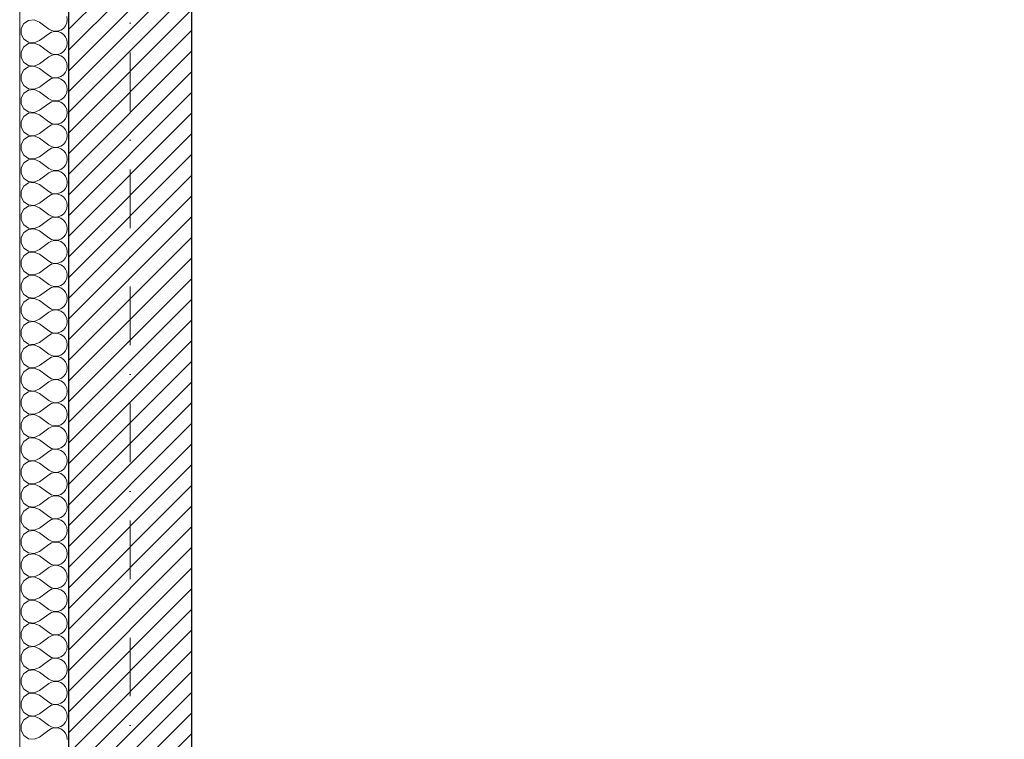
# Model space of a CAD drawing. Header units: millimetres. Extents: x 172139 to 266886, y 89395 to 138225.
# Tile 4 of 94: x 179075 to 182107, y 107929 to 110143. Entities that reach past the tile are written whole.
import ezdxf

# ---------------------------------------------------------------- set-up
doc = ezdxf.new("R2010")
doc.units = ezdxf.units.MM
doc.header["$MEASUREMENT"] = 0
doc.linetypes.add('Kropki i Kreski', pattern=[360, 180, -90, 0, -90])
for name, color, linetype in [('Konstrukcja - Siatki mod', 7, 'Continuous'), ('KR_INW', 7, 'Continuous'), ('NAPIS_SODON', 7, 'Continuous')]:
    doc.layers.add(name, color=color, linetype=linetype)
doc.layers.add('Konstrukcja - Siatki mod_Nr_pióra__48', color=7, linetype='Continuous', lineweight=15, true_color=0xa80f02)
doc.layers.add('KR_INW_Nr_pióra__102', color=7, linetype='Continuous', lineweight=5, true_color=0xcccccc)
for name, color, linetype, lineweight in [('KR_INW_Nr_pióra__101', 252, 'Continuous', 5), ('KR_INW_Nr_pióra__27', 7, 'Continuous', 25), ('KR_INW_Nr_pióra__47', 7, 'Continuous', 15), ('NAPIS_SODON_Nr_pióra__1', 7, 'Continuous', 13)]:
    doc.layers.add(name, color=color, linetype=linetype, lineweight=lineweight)

# ---------------------------------------------------------------- blocks, each defined once
blk = doc.blocks.new('Strop_1', base_point=(179225, 121523.3))
at = {"layer": 'NAPIS_SODON_Nr_pióra__1', "linetype": 'Continuous', "flags": 128}
blk.add_lwpolyline([(179225, 121523.3), (179225.9, 107003.8), (250898.3, 107008.3), (250897.4, 121527.8)], close=True, dxfattribs=at)
blk = doc.blocks.new('*X143')
at = {"layer": 'KR_INW_Nr_pióra__102', "linetype": 'Continuous'}
for p, q in [((179102.4, 110140.8), (179088, 110131.2)), ((179119.8, 110142.4), (179102.4, 110140.8)), ((179135.8, 110135.7), (179119.8, 110142.4)), ((179221.5, 110142.9), (179220.2, 110152.6)), ((179220.2, 110133.1), (179221.5, 110142.9)), ((179088, 110131.2), (179079.7, 110115.8)), ((179079.7, 110115.8), (179079.7, 110098.4)), ((179135.8, 110135.7), (179164.4, 110114.3)), ((179164.4, 110114.3), (179173, 110109.5)), ((179173, 110109.5), (179182.6, 110107.3)), ((179182.6, 110107), (179173, 110104.8)), ((179182.6, 110107.3), (179192.4, 110107.8)), ((179192.4, 110106.5), (179182.6, 110107)), ((179192.4, 110107.8), (179201.8, 110110.9)), ((179201.8, 110103.4), (179192.4, 110106.5)), ((179201.8, 110110.9), (179209.9, 110116.5)), ((179209.9, 110116.5), (179216.2, 110124.1)), ((179216.2, 110124.1), (179220.2, 110133.1)), ((179079.7, 110098.4), (179088, 110083.1)), ((179088, 110083.1), (179102.4, 110073.5)), ((179119.8, 110071.8), (179135.8, 110078.6)), ((179135.8, 110078.6), (179164.4, 110100)), ((179173, 110104.8), (179164.4, 110100)), ((179209.9, 110097.8), (179201.8, 110103.4)), ((179216.2, 110090.2), (179209.9, 110097.8)), ((179220.2, 110081.2), (179216.2, 110090.2)), ((179221.5, 110071.4), (179220.2, 110081.2)), ((179088, 110059.7), (179079.7, 110044.4)), ((179102.4, 110069.4), (179088, 110059.7)), ((179102.4, 110073.5), (179119.8, 110071.8)), ((179119.8, 110071), (179102.4, 110069.4)), ((179135.8, 110064.3), (179119.8, 110071)), ((179135.8, 110064.3), (179164.4, 110042.9)), ((179201.8, 110039.5), (179209.9, 110045.1)), ((179209.9, 110045.1), (179216.2, 110052.7)), ((179216.2, 110052.7), (179220.2, 110061.7)), ((179220.2, 110061.7), (179221.5, 110071.4)), ((179079.7, 110044.4), (179079.7, 110027)), ((179079.7, 110027), (179088, 110011.7)), ((179135.8, 110007.1), (179164.4, 110028.6)), ((179164.4, 110042.9), (179173, 110038.1)), ((179173, 110033.3), (179164.4, 110028.6)), ((179173, 110038.1), (179182.6, 110035.9)), ((179182.6, 110035.6), (179173, 110033.3)), ((179182.6, 110035.9), (179192.4, 110036.3)), ((179192.4, 110035.1), (179182.6, 110035.6)), ((179192.4, 110036.3), (179201.8, 110039.5)), ((179201.8, 110031.9), (179192.4, 110035.1)), ((179209.9, 110026.4), (179201.8, 110031.9)), ((179216.2, 110018.8), (179209.9, 110026.4)), ((179220.2, 110009.8), (179216.2, 110018.8)), ((179088, 109988.3), (179079.7, 109973)), ((179088, 110011.7), (179102.4, 110002.1)), ((179102.4, 109997.9), (179088, 109988.3)), ((179102.4, 110002.1), (179119.8, 110000.4)), ((179119.8, 109999.6), (179102.4, 109997.9)), ((179119.8, 110000.4), (179135.8, 110007.1)), ((179135.8, 109992.9), (179119.8, 109999.6)), ((179135.8, 109992.9), (179164.4, 109971.4)), ((179216.2, 109981.2), (179220.2, 109990.2)), ((179221.5, 110000), (179220.2, 110009.8)), ((179220.2, 109990.2), (179221.5, 110000)), ((179079.7, 109973), (179079.7, 109955.6)), ((179079.7, 109955.6), (179088, 109940.3)), ((179135.8, 109935.7), (179164.4, 109957.1)), ((179164.4, 109971.4), (179173, 109966.7)), ((179173, 109961.9), (179164.4, 109957.1)), ((179173, 109966.7), (179182.6, 109964.4)), ((179182.6, 109964.1), (179173, 109961.9)), ((179182.6, 109964.4), (179192.4, 109964.9)), ((179192.4, 109963.7), (179182.6, 109964.1)), ((179192.4, 109964.9), (179201.8, 109968.1)), ((179201.8, 109960.5), (179192.4, 109963.7)), ((179201.8, 109968.1), (179209.9, 109973.6)), ((179209.9, 109954.9), (179201.8, 109960.5)), ((179209.9, 109973.6), (179216.2, 109981.2)), ((179216.2, 109947.3), (179209.9, 109954.9)), ((179088, 109940.3), (179102.4, 109930.6)), ((179102.4, 109926.5), (179088, 109916.9)), ((179102.4, 109930.6), (179119.8, 109929)), ((179119.8, 109928.2), (179102.4, 109926.5)), ((179119.8, 109929), (179135.8, 109935.7)), ((179135.8, 109921.4), (179119.8, 109928.2)), ((179220.2, 109938.3), (179216.2, 109947.3)), ((179221.5, 109928.6), (179220.2, 109938.3)), ((179220.2, 109918.8), (179221.5, 109928.6)), ((179088, 109916.9), (179079.7, 109901.6)), ((179079.7, 109901.6), (179079.7, 109884.2)), ((179135.8, 109921.4), (179164.4, 109900)), ((179164.4, 109900), (179173, 109895.2)), ((179173, 109895.2), (179182.6, 109893)), ((179182.6, 109893), (179192.4, 109893.5)), ((179192.4, 109893.5), (179201.8, 109896.6)), ((179201.8, 109896.6), (179209.9, 109902.2)), ((179209.9, 109902.2), (179216.2, 109909.8)), ((179216.2, 109909.8), (179220.2, 109918.8)), ((179079.7, 109884.2), (179088, 109868.8)), ((179088, 109868.8), (179102.4, 109859.2)), ((179119.8, 109857.6), (179135.8, 109864.3)), ((179135.8, 109864.3), (179164.4, 109885.7)), ((179173, 109890.5), (179164.4, 109885.7)), ((179182.6, 109892.7), (179173, 109890.5)), ((179192.4, 109892.2), (179182.6, 109892.7)), ((179201.8, 109889.1), (179192.4, 109892.2)), ((179209.9, 109883.5), (179201.8, 109889.1)), ((179216.2, 109875.9), (179209.9, 109883.5)), ((179220.2, 109866.9), (179216.2, 109875.9)), ((179221.5, 109857.1), (179220.2, 109866.9)), ((179088, 109845.5), (179079.7, 109830.1)), ((179102.4, 109855.1), (179088, 109845.5)), ((179102.4, 109859.2), (179119.8, 109857.6)), ((179119.8, 109856.7), (179102.4, 109855.1)), ((179135.8, 109850), (179119.8, 109856.7)), ((179135.8, 109850), (179164.4, 109828.6)), ((179209.9, 109830.8), (179216.2, 109838.4)), ((179216.2, 109838.4), (179220.2, 109847.4)), ((179220.2, 109847.4), (179221.5, 109857.1)), ((179079.7, 109830.1), (179079.7, 109812.7)), ((179079.7, 109812.7), (179088, 109797.4)), ((179135.8, 109792.9), (179164.4, 109814.3)), ((179164.4, 109828.6), (179173, 109823.8)), ((179173, 109819.1), (179164.4, 109814.3)), ((179173, 109823.8), (179182.6, 109821.6)), ((179182.6, 109821.3), (179173, 109819.1)), ((179182.6, 109821.6), (179192.4, 109822.1)), ((179192.4, 109820.8), (179182.6, 109821.3)), ((179192.4, 109822.1), (179201.8, 109825.2)), ((179201.8, 109817.7), (179192.4, 109820.8)), ((179201.8, 109825.2), (179209.9, 109830.8)), ((179209.9, 109812.1), (179201.8, 109817.7)), ((179216.2, 109804.5), (179209.9, 109812.1)), ((179220.2, 109795.5), (179216.2, 109804.5)), ((179088, 109774), (179079.7, 109758.7)), ((179088, 109797.4), (179102.4, 109787.8)), ((179102.4, 109783.7), (179088, 109774)), ((179102.4, 109787.8), (179119.8, 109786.1)), ((179119.8, 109785.3), (179102.4, 109783.7)), ((179119.8, 109786.1), (179135.8, 109792.9)), ((179135.8, 109778.6), (179119.8, 109785.3)), ((179135.8, 109778.6), (179164.4, 109757.1)), ((179216.2, 109766.9), (179220.2, 109776)), ((179221.5, 109785.7), (179220.2, 109795.5)), ((179220.2, 109776), (179221.5, 109785.7)), ((179079.7, 109758.7), (179079.7, 109741.3)), ((179135.8, 109721.4), (179164.4, 109742.9)), ((179164.4, 109757.1), (179173, 109752.4)), ((179173, 109747.6), (179164.4, 109742.9)), ((179173, 109752.4), (179182.6, 109750.1)), ((179182.6, 109749.9), (179173, 109747.6)), ((179182.6, 109750.1), (179192.4, 109750.6)), ((179192.4, 109749.4), (179182.6, 109749.9)), ((179192.4, 109750.6), (179201.8, 109753.8)), ((179201.8, 109746.2), (179192.4, 109749.4)), ((179201.8, 109753.8), (179209.9, 109759.4)), ((179209.9, 109740.6), (179201.8, 109746.2)), ((179209.9, 109759.4), (179216.2, 109766.9)), ((179079.7, 109741.3), (179088, 109726)), ((179088, 109726), (179102.4, 109716.3)), ((179102.4, 109712.2), (179088, 109702.6)), ((179102.4, 109716.3), (179119.8, 109714.7)), ((179119.8, 109713.9), (179102.4, 109712.2)), ((179119.8, 109714.7), (179135.8, 109721.4)), ((179135.8, 109707.1), (179119.8, 109713.9)), ((179216.2, 109733.1), (179209.9, 109740.6)), ((179220.2, 109724), (179216.2, 109733.1)), ((179221.5, 109714.3), (179220.2, 109724)), ((179220.2, 109704.5), (179221.5, 109714.3)), ((179088, 109702.6), (179079.7, 109687.3)), ((179079.7, 109687.3), (179079.7, 109669.9)), ((179135.8, 109707.1), (179164.4, 109685.7)), ((179164.4, 109685.7), (179173, 109680.9)), ((179192.4, 109679.2), (179201.8, 109682.3)), ((179201.8, 109682.3), (179209.9, 109687.9)), ((179209.9, 109687.9), (179216.2, 109695.5)), ((179216.2, 109695.5), (179220.2, 109704.5)), ((179079.7, 109669.9), (179088, 109654.5)), ((179088, 109654.5), (179102.4, 109644.9)), ((179135.8, 109650), (179164.4, 109671.4)), ((179173, 109676.2), (179164.4, 109671.4)), ((179173, 109680.9), (179182.6, 109678.7)), ((179182.6, 109678.4), (179173, 109676.2)), ((179182.6, 109678.7), (179192.4, 109679.2)), ((179192.4, 109677.9), (179182.6, 109678.4)), ((179201.8, 109674.8), (179192.4, 109677.9)), ((179209.9, 109669.2), (179201.8, 109674.8)), ((179216.2, 109661.6), (179209.9, 109669.2)), ((179220.2, 109652.6), (179216.2, 109661.6)), ((179221.5, 109642.9), (179220.2, 109652.6)), ((179088, 109631.2), (179079.7, 109615.8)), ((179102.4, 109640.8), (179088, 109631.2)), ((179102.4, 109644.9), (179119.8, 109643.3)), ((179119.8, 109642.4), (179102.4, 109640.8)), ((179119.8, 109643.3), (179135.8, 109650)), ((179135.8, 109635.7), (179119.8, 109642.4)), ((179135.8, 109635.7), (179164.4, 109614.3)), ((179209.9, 109616.5), (179216.2, 109624.1)), ((179216.2, 109624.1), (179220.2, 109633.1)), ((179220.2, 109633.1), (179221.5, 109642.9)), ((179079.7, 109615.8), (179079.7, 109598.4)), ((179079.7, 109598.4), (179088, 109583.1)), ((179135.8, 109578.6), (179164.4, 109600)), ((179164.4, 109614.3), (179173, 109609.5)), ((179173, 109604.8), (179164.4, 109600)), ((179173, 109609.5), (179182.6, 109607.3)), ((179182.6, 109607), (179173, 109604.8)), ((179182.6, 109607.3), (179192.4, 109607.8)), ((179192.4, 109606.5), (179182.6, 109607)), ((179192.4, 109607.8), (179201.8, 109610.9)), ((179201.8, 109603.4), (179192.4, 109606.5)), ((179201.8, 109610.9), (179209.9, 109616.5)), ((179209.9, 109597.8), (179201.8, 109603.4)), ((179216.2, 109590.2), (179209.9, 109597.8)), ((179220.2, 109581.2), (179216.2, 109590.2)), ((179088, 109583.1), (179102.4, 109573.5)), ((179102.4, 109569.4), (179088, 109559.7)), ((179102.4, 109573.5), (179119.8, 109571.8)), ((179119.8, 109571), (179102.4, 109569.4)), ((179119.8, 109571.8), (179135.8, 109578.6)), ((179135.8, 109564.3), (179119.8, 109571)), ((179135.8, 109564.3), (179164.4, 109542.9)), ((179216.2, 109552.7), (179220.2, 109561.7)), ((179221.5, 109571.4), (179220.2, 109581.2)), ((179220.2, 109561.7), (179221.5, 109571.4)), ((179088, 109559.7), (179079.7, 109544.4)), ((179079.7, 109544.4), (179079.7, 109527)), ((179164.4, 109542.9), (179173, 109538.1)), ((179173, 109533.3), (179164.4, 109528.6)), ((179173, 109538.1), (179182.6, 109535.9)), ((179182.6, 109535.6), (179173, 109533.3)), ((179182.6, 109535.9), (179192.4, 109536.3)), ((179192.4, 109535.1), (179182.6, 109535.6)), ((179192.4, 109536.3), (179201.8, 109539.5)), ((179201.8, 109531.9), (179192.4, 109535.1)), ((179201.8, 109539.5), (179209.9, 109545.1)), ((179209.9, 109526.4), (179201.8, 109531.9)), ((179209.9, 109545.1), (179216.2, 109552.7)), ((179079.7, 109527), (179088, 109511.7)), ((179088, 109511.7), (179102.4, 109502.1)), ((179102.4, 109502.1), (179119.8, 109500.4)), ((179119.8, 109499.6), (179102.4, 109497.9)), ((179119.8, 109500.4), (179135.8, 109507.1)), ((179135.8, 109492.9), (179119.8, 109499.6)), ((179135.8, 109507.1), (179164.4, 109528.6)), ((179216.2, 109518.8), (179209.9, 109526.4)), ((179220.2, 109509.8), (179216.2, 109518.8)), ((179221.5, 109500), (179220.2, 109509.8)), ((179220.2, 109490.2), (179221.5, 109500)), ((179088, 109488.3), (179079.7, 109473)), ((179079.7, 109473), (179079.7, 109455.6)), ((179102.4, 109497.9), (179088, 109488.3)), ((179135.8, 109492.9), (179164.4, 109471.4)), ((179164.4, 109471.4), (179173, 109466.7)), ((179201.8, 109468.1), (179209.9, 109473.6)), ((179209.9, 109473.6), (179216.2, 109481.2)), ((179216.2, 109481.2), (179220.2, 109490.2)), ((179079.7, 109455.6), (179088, 109440.3)), ((179088, 109440.3), (179102.4, 109430.6)), ((179135.8, 109435.7), (179164.4, 109457.1)), ((179173, 109461.9), (179164.4, 109457.1)), ((179173, 109466.7), (179182.6, 109464.4)), ((179182.6, 109464.1), (179173, 109461.9)), ((179182.6, 109464.4), (179192.4, 109464.9)), ((179192.4, 109463.7), (179182.6, 109464.1)), ((179192.4, 109464.9), (179201.8, 109468.1)), ((179201.8, 109460.5), (179192.4, 109463.7)), ((179209.9, 109454.9), (179201.8, 109460.5)), ((179216.2, 109447.3), (179209.9, 109454.9)), ((179220.2, 109438.3), (179216.2, 109447.3)), ((179088, 109416.9), (179079.7, 109401.6)), ((179102.4, 109426.5), (179088, 109416.9)), ((179102.4, 109430.6), (179119.8, 109429)), ((179119.8, 109428.2), (179102.4, 109426.5)), ((179119.8, 109429), (179135.8, 109435.7)), ((179135.8, 109421.4), (179119.8, 109428.2)), ((179135.8, 109421.4), (179164.4, 109400)), ((179209.9, 109402.2), (179216.2, 109409.8)), ((179216.2, 109409.8), (179220.2, 109418.8)), ((179221.5, 109428.6), (179220.2, 109438.3)), ((179220.2, 109418.8), (179221.5, 109428.6)), ((179079.7, 109401.6), (179079.7, 109384.2)), ((179079.7, 109384.2), (179088, 109368.8)), ((179135.8, 109364.3), (179164.4, 109385.7)), ((179164.4, 109400), (179173, 109395.2)), ((179173, 109390.5), (179164.4, 109385.7)), ((179173, 109395.2), (179182.6, 109393)), ((179182.6, 109392.7), (179173, 109390.5)), ((179182.6, 109393), (179192.4, 109393.5)), ((179192.4, 109392.2), (179182.6, 109392.7)), ((179192.4, 109393.5), (179201.8, 109396.6)), ((179201.8, 109389.1), (179192.4, 109392.2)), ((179201.8, 109396.6), (179209.9, 109402.2)), ((179209.9, 109383.5), (179201.8, 109389.1)), ((179216.2, 109375.9), (179209.9, 109383.5)), ((179088, 109368.8), (179102.4, 109359.2)), ((179102.4, 109355.1), (179088, 109345.5)), ((179102.4, 109359.2), (179119.8, 109357.6)), ((179119.8, 109356.7), (179102.4, 109355.1)), ((179119.8, 109357.6), (179135.8, 109364.3)), ((179135.8, 109350), (179119.8, 109356.7)), ((179135.8, 109350), (179164.4, 109328.6)), ((179220.2, 109366.9), (179216.2, 109375.9)), ((179221.5, 109357.1), (179220.2, 109366.9)), ((179220.2, 109347.4), (179221.5, 109357.1)), ((179088, 109345.5), (179079.7, 109330.1)), ((179079.7, 109330.1), (179079.7, 109312.7)), ((179164.4, 109328.6), (179173, 109323.8)), ((179173, 109319.1), (179164.4, 109314.3)), ((179173, 109323.8), (179182.6, 109321.6)), ((179182.6, 109321.3), (179173, 109319.1)), ((179182.6, 109321.6), (179192.4, 109322.1)), ((179192.4, 109320.8), (179182.6, 109321.3)), ((179192.4, 109322.1), (179201.8, 109325.2)), ((179201.8, 109317.7), (179192.4, 109320.8)), ((179201.8, 109325.2), (179209.9, 109330.8)), ((179209.9, 109312.1), (179201.8, 109317.7)), ((179209.9, 109330.8), (179216.2, 109338.4)), ((179216.2, 109338.4), (179220.2, 109347.4)), ((179079.7, 109312.7), (179088, 109297.4)), ((179088, 109297.4), (179102.4, 109287.8)), ((179102.4, 109287.8), (179119.8, 109286.1)), ((179119.8, 109286.1), (179135.8, 109292.9)), ((179135.8, 109292.9), (179164.4, 109314.3)), ((179216.2, 109304.5), (179209.9, 109312.1)), ((179220.2, 109295.5), (179216.2, 109304.5)), ((179221.5, 109285.7), (179220.2, 109295.5)), ((179088, 109274), (179079.7, 109258.7)), ((179079.7, 109258.7), (179079.7, 109241.3)), ((179102.4, 109283.7), (179088, 109274)), ((179119.8, 109285.3), (179102.4, 109283.7)), ((179135.8, 109278.6), (179119.8, 109285.3)), ((179135.8, 109278.6), (179164.4, 109257.1)), ((179164.4, 109257.1), (179173, 109252.4)), ((179201.8, 109253.8), (179209.9, 109259.4)), ((179209.9, 109259.4), (179216.2, 109266.9)), ((179216.2, 109266.9), (179220.2, 109276)), ((179220.2, 109276), (179221.5, 109285.7)), ((179079.7, 109241.3), (179088, 109226)), ((179135.8, 109221.4), (179164.4, 109242.9)), ((179173, 109247.6), (179164.4, 109242.9)), ((179173, 109252.4), (179182.6, 109250.1)), ((179182.6, 109249.9), (179173, 109247.6)), ((179182.6, 109250.1), (179192.4, 109250.6)), ((179192.4, 109249.4), (179182.6, 109249.9)), ((179192.4, 109250.6), (179201.8, 109253.8)), ((179201.8, 109246.2), (179192.4, 109249.4)), ((179209.9, 109240.6), (179201.8, 109246.2)), ((179216.2, 109233.1), (179209.9, 109240.6)), ((179220.2, 109224), (179216.2, 109233.1)), ((179088, 109202.6), (179079.7, 109187.3)), ((179088, 109226), (179102.4, 109216.3)), ((179102.4, 109212.2), (179088, 109202.6)), ((179102.4, 109216.3), (179119.8, 109214.7)), ((179119.8, 109213.9), (179102.4, 109212.2)), ((179119.8, 109214.7), (179135.8, 109221.4)), ((179135.8, 109207.1), (179119.8, 109213.9)), ((179135.8, 109207.1), (179164.4, 109185.7)), ((179216.2, 109195.5), (179220.2, 109204.5)), ((179221.5, 109214.3), (179220.2, 109224)), ((179220.2, 109204.5), (179221.5, 109214.3)), ((179079.7, 109187.3), (179079.7, 109169.9)), ((179079.7, 109169.9), (179088, 109154.5)), ((179135.8, 109150), (179164.4, 109171.4)), ((179164.4, 109185.7), (179173, 109180.9)), ((179173, 109176.2), (179164.4, 109171.4)), ((179173, 109180.9), (179182.6, 109178.7)), ((179182.6, 109178.4), (179173, 109176.2)), ((179182.6, 109178.7), (179192.4, 109179.2)), ((179192.4, 109177.9), (179182.6, 109178.4)), ((179192.4, 109179.2), (179201.8, 109182.3)), ((179201.8, 109174.8), (179192.4, 109177.9)), ((179201.8, 109182.3), (179209.9, 109187.9)), ((179209.9, 109169.2), (179201.8, 109174.8)), ((179209.9, 109187.9), (179216.2, 109195.5)), ((179216.2, 109161.6), (179209.9, 109169.2)), ((179088, 109154.5), (179102.4, 109144.9)), ((179102.4, 109140.8), (179088, 109131.2)), ((179102.4, 109144.9), (179119.8, 109143.3)), ((179119.8, 109142.4), (179102.4, 109140.8)), ((179119.8, 109143.3), (179135.8, 109150)), ((179135.8, 109135.7), (179119.8, 109142.4)), ((179135.8, 109135.7), (179164.4, 109114.3)), ((179220.2, 109152.6), (179216.2, 109161.6)), ((179221.5, 109142.9), (179220.2, 109152.6)), ((179220.2, 109133.1), (179221.5, 109142.9)), ((179088, 109131.2), (179079.7, 109115.8)), ((179079.7, 109115.8), (179079.7, 109098.4)), ((179164.4, 109114.3), (179173, 109109.5)), ((179173, 109109.5), (179182.6, 109107.3)), ((179182.6, 109107), (179173, 109104.8)), ((179182.6, 109107.3), (179192.4, 109107.8)), ((179192.4, 109106.5), (179182.6, 109107)), ((179192.4, 109107.8), (179201.8, 109110.9)), ((179201.8, 109103.4), (179192.4, 109106.5)), ((179201.8, 109110.9), (179209.9, 109116.5)), ((179209.9, 109116.5), (179216.2, 109124.1)), ((179216.2, 109124.1), (179220.2, 109133.1)), ((179079.7, 109098.4), (179088, 109083.1)), ((179088, 109083.1), (179102.4, 109073.5)), ((179119.8, 109071.8), (179135.8, 109078.6)), ((179135.8, 109078.6), (179164.4, 109100)), ((179173, 109104.8), (179164.4, 109100)), ((179209.9, 109097.8), (179201.8, 109103.4)), ((179216.2, 109090.2), (179209.9, 109097.8)), ((179220.2, 109081.2), (179216.2, 109090.2)), ((179221.5, 109071.4), (179220.2, 109081.2)), ((179088, 109059.7), (179079.7, 109044.4)), ((179102.4, 109069.4), (179088, 109059.7)), ((179102.4, 109073.5), (179119.8, 109071.8)), ((179119.8, 109071), (179102.4, 109069.4)), ((179135.8, 109064.3), (179119.8, 109071)), ((179135.8, 109064.3), (179164.4, 109042.9)), ((179201.8, 109039.5), (179209.9, 109045.1)), ((179209.9, 109045.1), (179216.2, 109052.7)), ((179216.2, 109052.7), (179220.2, 109061.7)), ((179220.2, 109061.7), (179221.5, 109071.4)), ((179079.7, 109044.4), (179079.7, 109027)), ((179079.7, 109027), (179088, 109011.7)), ((179135.8, 109007.1), (179164.4, 109028.6)), ((179164.4, 109042.9), (179173, 109038.1)), ((179173, 109033.3), (179164.4, 109028.6)), ((179173, 109038.1), (179182.6, 109035.9)), ((179182.6, 109035.6), (179173, 109033.3)), ((179182.6, 109035.9), (179192.4, 109036.3)), ((179192.4, 109035.1), (179182.6, 109035.6)), ((179192.4, 109036.3), (179201.8, 109039.5)), ((179201.8, 109031.9), (179192.4, 109035.1)), ((179209.9, 109026.4), (179201.8, 109031.9)), ((179216.2, 109018.8), (179209.9, 109026.4)), ((179220.2, 109009.8), (179216.2, 109018.8)), ((179088, 108988.3), (179079.7, 108973)), ((179088, 109011.7), (179102.4, 109002.1)), ((179102.4, 108997.9), (179088, 108988.3)), ((179102.4, 109002.1), (179119.8, 109000.4)), ((179119.8, 108999.6), (179102.4, 108997.9)), ((179119.8, 109000.4), (179135.8, 109007.1)), ((179135.8, 108992.9), (179119.8, 108999.6)), ((179135.8, 108992.9), (179164.4, 108971.4)), ((179216.2, 108981.2), (179220.2, 108990.2)), ((179221.5, 109000), (179220.2, 109009.8)), ((179220.2, 108990.2), (179221.5, 109000)), ((179079.7, 108973), (179079.7, 108955.6)), ((179079.7, 108955.6), (179088, 108940.3)), ((179135.8, 108935.7), (179164.4, 108957.1)), ((179164.4, 108971.4), (179173, 108966.7)), ((179173, 108961.9), (179164.4, 108957.1)), ((179173, 108966.7), (179182.6, 108964.4)), ((179182.6, 108964.1), (179173, 108961.9)), ((179182.6, 108964.4), (179192.4, 108964.9)), ((179192.4, 108963.7), (179182.6, 108964.1)), ((179192.4, 108964.9), (179201.8, 108968.1)), ((179201.8, 108960.5), (179192.4, 108963.7)), ((179201.8, 108968.1), (179209.9, 108973.6)), ((179209.9, 108954.9), (179201.8, 108960.5)), ((179209.9, 108973.6), (179216.2, 108981.2)), ((179216.2, 108947.3), (179209.9, 108954.9)), ((179088, 108940.3), (179102.4, 108930.6)), ((179102.4, 108926.5), (179088, 108916.9)), ((179102.4, 108930.6), (179119.8, 108929)), ((179119.8, 108928.2), (179102.4, 108926.5)), ((179119.8, 108929), (179135.8, 108935.7)), ((179135.8, 108921.4), (179119.8, 108928.2)), ((179220.2, 108938.3), (179216.2, 108947.3)), ((179221.5, 108928.6), (179220.2, 108938.3)), ((179220.2, 108918.8), (179221.5, 108928.6)), ((179088, 108916.9), (179079.7, 108901.6)), ((179079.7, 108901.6), (179079.7, 108884.2)), ((179135.8, 108921.4), (179164.4, 108900)), ((179164.4, 108900), (179173, 108895.2)), ((179173, 108895.2), (179182.6, 108893)), ((179182.6, 108893), (179192.4, 108893.5)), ((179192.4, 108893.5), (179201.8, 108896.6)), ((179201.8, 108896.6), (179209.9, 108902.2)), ((179209.9, 108902.2), (179216.2, 108909.8)), ((179216.2, 108909.8), (179220.2, 108918.8)), ((179079.7, 108884.2), (179088, 108868.8)), ((179088, 108868.8), (179102.4, 108859.2)), ((179119.8, 108857.6), (179135.8, 108864.3)), ((179135.8, 108864.3), (179164.4, 108885.7)), ((179173, 108890.5), (179164.4, 108885.7)), ((179182.6, 108892.7), (179173, 108890.5)), ((179192.4, 108892.2), (179182.6, 108892.7)), ((179201.8, 108889.1), (179192.4, 108892.2)), ((179209.9, 108883.5), (179201.8, 108889.1)), ((179216.2, 108875.9), (179209.9, 108883.5)), ((179220.2, 108866.9), (179216.2, 108875.9)), ((179221.5, 108857.1), (179220.2, 108866.9)), ((179088, 108845.5), (179079.7, 108830.1)), ((179102.4, 108855.1), (179088, 108845.5)), ((179102.4, 108859.2), (179119.8, 108857.6)), ((179119.8, 108856.7), (179102.4, 108855.1)), ((179135.8, 108850), (179119.8, 108856.7)), ((179135.8, 108850), (179164.4, 108828.6)), ((179209.9, 108830.8), (179216.2, 108838.4)), ((179216.2, 108838.4), (179220.2, 108847.4)), ((179220.2, 108847.4), (179221.5, 108857.1)), ((179079.7, 108830.1), (179079.7, 108812.7)), ((179079.7, 108812.7), (179088, 108797.4)), ((179135.8, 108792.9), (179164.4, 108814.3)), ((179164.4, 108828.6), (179173, 108823.8)), ((179173, 108819.1), (179164.4, 108814.3)), ((179173, 108823.8), (179182.6, 108821.6)), ((179182.6, 108821.3), (179173, 108819.1)), ((179182.6, 108821.6), (179192.4, 108822.1)), ((179192.4, 108820.8), (179182.6, 108821.3)), ((179192.4, 108822.1), (179201.8, 108825.2)), ((179201.8, 108817.7), (179192.4, 108820.8)), ((179201.8, 108825.2), (179209.9, 108830.8)), ((179209.9, 108812.1), (179201.8, 108817.7)), ((179216.2, 108804.5), (179209.9, 108812.1)), ((179220.2, 108795.5), (179216.2, 108804.5)), ((179088, 108774), (179079.7, 108758.7)), ((179088, 108797.4), (179102.4, 108787.8)), ((179102.4, 108783.7), (179088, 108774)), ((179102.4, 108787.8), (179119.8, 108786.1)), ((179119.8, 108785.3), (179102.4, 108783.7)), ((179119.8, 108786.1), (179135.8, 108792.9)), ((179135.8, 108778.6), (179119.8, 108785.3)), ((179135.8, 108778.6), (179164.4, 108757.1)), ((179216.2, 108766.9), (179220.2, 108776)), ((179221.5, 108785.7), (179220.2, 108795.5)), ((179220.2, 108776), (179221.5, 108785.7)), ((179079.7, 108758.7), (179079.7, 108741.3)), ((179079.7, 108741.3), (179088, 108726)), ((179135.8, 108721.4), (179164.4, 108742.9)), ((179164.4, 108757.1), (179173, 108752.4)), ((179173, 108747.6), (179164.4, 108742.9)), ((179173, 108752.4), (179182.6, 108750.1)), ((179182.6, 108749.9), (179173, 108747.6)), ((179182.6, 108750.1), (179192.4, 108750.6)), ((179192.4, 108749.4), (179182.6, 108749.9)), ((179192.4, 108750.6), (179201.8, 108753.8)), ((179201.8, 108746.2), (179192.4, 108749.4)), ((179201.8, 108753.8), (179209.9, 108759.4)), ((179209.9, 108740.6), (179201.8, 108746.2)), ((179209.9, 108759.4), (179216.2, 108766.9)), ((179088, 108726), (179102.4, 108716.3)), ((179102.4, 108712.2), (179088, 108702.6)), ((179102.4, 108716.3), (179119.8, 108714.7)), ((179119.8, 108713.9), (179102.4, 108712.2)), ((179119.8, 108714.7), (179135.8, 108721.4)), ((179135.8, 108707.1), (179119.8, 108713.9)), ((179216.2, 108733.1), (179209.9, 108740.6)), ((179220.2, 108724), (179216.2, 108733.1)), ((179221.5, 108714.3), (179220.2, 108724)), ((179220.2, 108704.5), (179221.5, 108714.3)), ((179088, 108702.6), (179079.7, 108687.3)), ((179079.7, 108687.3), (179079.7, 108669.9)), ((179135.8, 108707.1), (179164.4, 108685.7)), ((179164.4, 108685.7), (179173, 108680.9)), ((179173, 108680.9), (179182.6, 108678.7)), ((179192.4, 108679.2), (179201.8, 108682.3)), ((179201.8, 108682.3), (179209.9, 108687.9)), ((179209.9, 108687.9), (179216.2, 108695.5)), ((179216.2, 108695.5), (179220.2, 108704.5)), ((179079.7, 108669.9), (179088, 108654.5)), ((179088, 108654.5), (179102.4, 108644.9)), ((179135.8, 108650), (179164.4, 108671.4)), ((179173, 108676.2), (179164.4, 108671.4)), ((179182.6, 108678.4), (179173, 108676.2)), ((179182.6, 108678.7), (179192.4, 108679.2)), ((179192.4, 108677.9), (179182.6, 108678.4)), ((179201.8, 108674.8), (179192.4, 108677.9)), ((179209.9, 108669.2), (179201.8, 108674.8)), ((179216.2, 108661.6), (179209.9, 108669.2)), ((179220.2, 108652.6), (179216.2, 108661.6)), ((179221.5, 108642.9), (179220.2, 108652.6)), ((179088, 108631.2), (179079.7, 108615.8)), ((179102.4, 108640.8), (179088, 108631.2)), ((179102.4, 108644.9), (179119.8, 108643.3)), ((179119.8, 108642.4), (179102.4, 108640.8)), ((179119.8, 108643.3), (179135.8, 108650)), ((179135.8, 108635.7), (179119.8, 108642.4)), ((179135.8, 108635.7), (179164.4, 108614.3)), ((179209.9, 108616.5), (179216.2, 108624.1)), ((179216.2, 108624.1), (179220.2, 108633.1)), ((179220.2, 108633.1), (179221.5, 108642.9)), ((179079.7, 108615.8), (179079.7, 108598.4)), ((179079.7, 108598.4), (179088, 108583.1)), ((179135.8, 108578.6), (179164.4, 108600)), ((179164.4, 108614.3), (179173, 108609.5)), ((179173, 108604.8), (179164.4, 108600)), ((179173, 108609.5), (179182.6, 108607.3)), ((179182.6, 108607), (179173, 108604.8)), ((179182.6, 108607.3), (179192.4, 108607.8)), ((179192.4, 108606.5), (179182.6, 108607)), ((179192.4, 108607.8), (179201.8, 108610.9)), ((179201.8, 108603.4), (179192.4, 108606.5)), ((179201.8, 108610.9), (179209.9, 108616.5)), ((179209.9, 108597.8), (179201.8, 108603.4)), ((179216.2, 108590.2), (179209.9, 108597.8)), ((179220.2, 108581.2), (179216.2, 108590.2)), ((179088, 108559.7), (179079.7, 108544.4)), ((179088, 108583.1), (179102.4, 108573.5)), ((179102.4, 108569.4), (179088, 108559.7)), ((179102.4, 108573.5), (179119.8, 108571.8)), ((179119.8, 108571), (179102.4, 108569.4)), ((179119.8, 108571.8), (179135.8, 108578.6)), ((179135.8, 108564.3), (179119.8, 108571)), ((179135.8, 108564.3), (179164.4, 108542.9)), ((179216.2, 108552.7), (179220.2, 108561.7)), ((179221.5, 108571.4), (179220.2, 108581.2)), ((179220.2, 108561.7), (179221.5, 108571.4)), ((179079.7, 108544.4), (179079.7, 108527)), ((179164.4, 108542.9), (179173, 108538.1)), ((179173, 108533.3), (179164.4, 108528.6)), ((179173, 108538.1), (179182.6, 108535.9)), ((179182.6, 108535.6), (179173, 108533.3)), ((179182.6, 108535.9), (179192.4, 108536.3)), ((179192.4, 108535.1), (179182.6, 108535.6)), ((179192.4, 108536.3), (179201.8, 108539.5)), ((179201.8, 108531.9), (179192.4, 108535.1)), ((179201.8, 108539.5), (179209.9, 108545.1)), ((179209.9, 108526.4), (179201.8, 108531.9)), ((179209.9, 108545.1), (179216.2, 108552.7)), ((179079.7, 108527), (179088, 108511.7)), ((179088, 108511.7), (179102.4, 108502.1)), ((179102.4, 108502.1), (179119.8, 108500.4)), ((179119.8, 108499.6), (179102.4, 108497.9)), ((179119.8, 108500.4), (179135.8, 108507.1)), ((179135.8, 108492.9), (179119.8, 108499.6)), ((179135.8, 108507.1), (179164.4, 108528.6)), ((179216.2, 108518.8), (179209.9, 108526.4)), ((179220.2, 108509.8), (179216.2, 108518.8)), ((179221.5, 108500), (179220.2, 108509.8)), ((179220.2, 108490.2), (179221.5, 108500)), ((179088, 108488.3), (179079.7, 108473)), ((179079.7, 108473), (179079.7, 108455.6)), ((179102.4, 108497.9), (179088, 108488.3)), ((179135.8, 108492.9), (179164.4, 108471.4)), ((179164.4, 108471.4), (179173, 108466.7)), ((179201.8, 108468.1), (179209.9, 108473.6)), ((179209.9, 108473.6), (179216.2, 108481.2)), ((179216.2, 108481.2), (179220.2, 108490.2)), ((179079.7, 108455.6), (179088, 108440.3)), ((179088, 108440.3), (179102.4, 108430.6)), ((179135.8, 108435.7), (179164.4, 108457.1)), ((179173, 108461.9), (179164.4, 108457.1)), ((179173, 108466.7), (179182.6, 108464.4)), ((179182.6, 108464.1), (179173, 108461.9)), ((179182.6, 108464.4), (179192.4, 108464.9)), ((179192.4, 108463.7), (179182.6, 108464.1)), ((179192.4, 108464.9), (179201.8, 108468.1)), ((179201.8, 108460.5), (179192.4, 108463.7)), ((179209.9, 108454.9), (179201.8, 108460.5)), ((179216.2, 108447.3), (179209.9, 108454.9)), ((179220.2, 108438.3), (179216.2, 108447.3)), ((179221.5, 108428.6), (179220.2, 108438.3)), ((179088, 108416.9), (179079.7, 108401.6)), ((179102.4, 108426.5), (179088, 108416.9)), ((179102.4, 108430.6), (179119.8, 108429)), ((179119.8, 108428.2), (179102.4, 108426.5)), ((179119.8, 108429), (179135.8, 108435.7)), ((179135.8, 108421.4), (179119.8, 108428.2)), ((179135.8, 108421.4), (179164.4, 108400)), ((179209.9, 108402.2), (179216.2, 108409.8)), ((179216.2, 108409.8), (179220.2, 108418.8)), ((179220.2, 108418.8), (179221.5, 108428.6)), ((179079.7, 108401.6), (179079.7, 108384.2)), ((179079.7, 108384.2), (179088, 108368.8)), ((179135.8, 108364.3), (179164.4, 108385.7)), ((179164.4, 108400), (179173, 108395.2)), ((179173, 108390.5), (179164.4, 108385.7)), ((179173, 108395.2), (179182.6, 108393)), ((179182.6, 108392.7), (179173, 108390.5)), ((179182.6, 108393), (179192.4, 108393.5)), ((179192.4, 108392.2), (179182.6, 108392.7)), ((179192.4, 108393.5), (179201.8, 108396.6)), ((179201.8, 108389.1), (179192.4, 108392.2)), ((179201.8, 108396.6), (179209.9, 108402.2)), ((179209.9, 108383.5), (179201.8, 108389.1)), ((179216.2, 108375.9), (179209.9, 108383.5)), ((179088, 108368.8), (179102.4, 108359.2)), ((179102.4, 108355.1), (179088, 108345.5)), ((179102.4, 108359.2), (179119.8, 108357.6)), ((179119.8, 108356.7), (179102.4, 108355.1)), ((179119.8, 108357.6), (179135.8, 108364.3)), ((179135.8, 108350), (179119.8, 108356.7)), ((179135.8, 108350), (179164.4, 108328.6)), ((179220.2, 108366.9), (179216.2, 108375.9)), ((179216.2, 108338.4), (179220.2, 108347.4)), ((179221.5, 108357.1), (179220.2, 108366.9)), ((179220.2, 108347.4), (179221.5, 108357.1)), ((179088, 108345.5), (179079.7, 108330.1)), ((179079.7, 108330.1), (179079.7, 108312.7)), ((179164.4, 108328.6), (179173, 108323.8)), ((179173, 108319.1), (179164.4, 108314.3)), ((179173, 108323.8), (179182.6, 108321.6)), ((179182.6, 108321.3), (179173, 108319.1)), ((179182.6, 108321.6), (179192.4, 108322.1)), ((179192.4, 108320.8), (179182.6, 108321.3)), ((179192.4, 108322.1), (179201.8, 108325.2)), ((179201.8, 108317.7), (179192.4, 108320.8)), ((179201.8, 108325.2), (179209.9, 108330.8)), ((179209.9, 108312.1), (179201.8, 108317.7)), ((179209.9, 108330.8), (179216.2, 108338.4)), ((179079.7, 108312.7), (179088, 108297.4)), ((179088, 108297.4), (179102.4, 108287.8)), ((179102.4, 108287.8), (179119.8, 108286.1)), ((179119.8, 108286.1), (179135.8, 108292.9)), ((179135.8, 108292.9), (179164.4, 108314.3)), ((179216.2, 108304.5), (179209.9, 108312.1)), ((179220.2, 108295.5), (179216.2, 108304.5)), ((179221.5, 108285.7), (179220.2, 108295.5)), ((179088, 108274), (179079.7, 108258.7)), ((179079.7, 108258.7), (179079.7, 108241.3)), ((179102.4, 108283.7), (179088, 108274)), ((179119.8, 108285.3), (179102.4, 108283.7)), ((179135.8, 108278.6), (179119.8, 108285.3)), ((179135.8, 108278.6), (179164.4, 108257.1)), ((179164.4, 108257.1), (179173, 108252.4)), ((179201.8, 108253.8), (179209.9, 108259.4)), ((179209.9, 108259.4), (179216.2, 108266.9)), ((179216.2, 108266.9), (179220.2, 108276)), ((179220.2, 108276), (179221.5, 108285.7)), ((179079.7, 108241.3), (179088, 108226)), ((179088, 108226), (179102.4, 108216.3)), ((179135.8, 108221.4), (179164.4, 108242.9)), ((179173, 108247.6), (179164.4, 108242.9)), ((179173, 108252.4), (179182.6, 108250.1)), ((179182.6, 108249.9), (179173, 108247.6)), ((179182.6, 108250.1), (179192.4, 108250.6)), ((179192.4, 108249.4), (179182.6, 108249.9)), ((179192.4, 108250.6), (179201.8, 108253.8)), ((179201.8, 108246.2), (179192.4, 108249.4)), ((179209.9, 108240.6), (179201.8, 108246.2)), ((179216.2, 108233.1), (179209.9, 108240.6)), ((179220.2, 108224), (179216.2, 108233.1)), ((179088, 108202.6), (179079.7, 108187.3)), ((179102.4, 108212.2), (179088, 108202.6)), ((179102.4, 108216.3), (179119.8, 108214.7)), ((179119.8, 108213.9), (179102.4, 108212.2)), ((179119.8, 108214.7), (179135.8, 108221.4)), ((179135.8, 108207.1), (179119.8, 108213.9)), ((179135.8, 108207.1), (179164.4, 108185.7)), ((179216.2, 108195.5), (179220.2, 108204.5)), ((179221.5, 108214.3), (179220.2, 108224)), ((179220.2, 108204.5), (179221.5, 108214.3)), ((179079.7, 108187.3), (179079.7, 108169.9)), ((179079.7, 108169.9), (179088, 108154.5)), ((179135.8, 108150), (179164.4, 108171.4)), ((179164.4, 108185.7), (179173, 108180.9)), ((179173, 108176.2), (179164.4, 108171.4)), ((179173, 108180.9), (179182.6, 108178.7)), ((179182.6, 108178.4), (179173, 108176.2)), ((179182.6, 108178.7), (179192.4, 108179.2)), ((179192.4, 108177.9), (179182.6, 108178.4)), ((179192.4, 108179.2), (179201.8, 108182.3)), ((179201.8, 108174.8), (179192.4, 108177.9)), ((179201.8, 108182.3), (179209.9, 108187.9)), ((179209.9, 108169.2), (179201.8, 108174.8)), ((179209.9, 108187.9), (179216.2, 108195.5)), ((179216.2, 108161.6), (179209.9, 108169.2)), ((179088, 108154.5), (179102.4, 108144.9)), ((179102.4, 108140.8), (179088, 108131.2)), ((179102.4, 108144.9), (179119.8, 108143.3)), ((179119.8, 108142.4), (179102.4, 108140.8)), ((179119.8, 108143.3), (179135.8, 108150)), ((179135.8, 108135.7), (179119.8, 108142.4)), ((179135.8, 108135.7), (179164.4, 108114.3)), ((179220.2, 108152.6), (179216.2, 108161.6)), ((179221.5, 108142.9), (179220.2, 108152.6)), ((179220.2, 108133.1), (179221.5, 108142.9)), ((179088, 108131.2), (179079.7, 108115.8)), ((179079.7, 108115.8), (179079.7, 108098.4)), ((179164.4, 108114.3), (179173, 108109.5)), ((179173, 108104.8), (179164.4, 108100)), ((179173, 108109.5), (179182.6, 108107.3)), ((179182.6, 108107), (179173, 108104.8)), ((179182.6, 108107.3), (179192.4, 108107.8)), ((179192.4, 108106.5), (179182.6, 108107)), ((179192.4, 108107.8), (179201.8, 108110.9)), ((179201.8, 108103.4), (179192.4, 108106.5)), ((179201.8, 108110.9), (179209.9, 108116.5)), ((179209.9, 108116.5), (179216.2, 108124.1)), ((179216.2, 108124.1), (179220.2, 108133.1)), ((179079.7, 108098.4), (179088, 108083.1)), ((179088, 108083.1), (179102.4, 108073.5)), ((179119.8, 108071.8), (179135.8, 108078.6)), ((179135.8, 108078.6), (179164.4, 108100)), ((179209.9, 108097.8), (179201.8, 108103.4)), ((179216.2, 108090.2), (179209.9, 108097.8)), ((179220.2, 108081.2), (179216.2, 108090.2)), ((179221.5, 108071.4), (179220.2, 108081.2)), ((179088, 108059.7), (179079.7, 108044.4)), ((179079.7, 108044.4), (179079.7, 108027)), ((179102.4, 108069.4), (179088, 108059.7)), ((179102.4, 108073.5), (179119.8, 108071.8)), ((179119.8, 108071), (179102.4, 108069.4)), ((179135.8, 108064.3), (179119.8, 108071)), ((179135.8, 108064.3), (179164.4, 108042.9)), ((179201.8, 108039.5), (179209.9, 108045.1)), ((179209.9, 108045.1), (179216.2, 108052.7)), ((179216.2, 108052.7), (179220.2, 108061.7)), ((179220.2, 108061.7), (179221.5, 108071.4)), ((179079.7, 108027), (179088, 108011.7)), ((179135.8, 108007.1), (179164.4, 108028.6)), ((179164.4, 108042.9), (179173, 108038.1)), ((179173, 108033.3), (179164.4, 108028.6)), ((179173, 108038.1), (179182.6, 108035.9)), ((179182.6, 108035.6), (179173, 108033.3)), ((179182.6, 108035.9), (179192.4, 108036.3)), ((179192.4, 108035.1), (179182.6, 108035.6)), ((179192.4, 108036.3), (179201.8, 108039.5)), ((179201.8, 108031.9), (179192.4, 108035.1)), ((179209.9, 108026.4), (179201.8, 108031.9)), ((179216.2, 108018.8), (179209.9, 108026.4)), ((179220.2, 108009.8), (179216.2, 108018.8)), ((179088, 107988.3), (179079.7, 107973)), ((179088, 108011.7), (179102.4, 108002.1)), ((179102.4, 107997.9), (179088, 107988.3)), ((179102.4, 108002.1), (179119.8, 108000.4)), ((179119.8, 107999.6), (179102.4, 107997.9)), ((179119.8, 108000.4), (179135.8, 108007.1)), ((179135.8, 107992.9), (179119.8, 107999.6)), ((179135.8, 107992.9), (179164.4, 107971.4)), ((179216.2, 107981.2), (179220.2, 107990.2)), ((179221.5, 108000), (179220.2, 108009.8)), ((179220.2, 107990.2), (179221.5, 108000)), ((179079.7, 107973), (179079.7, 107955.6)), ((179079.7, 107955.6), (179088, 107940.3)), ((179135.8, 107935.7), (179164.4, 107957.1)), ((179164.4, 107971.4), (179173, 107966.7)), ((179173, 107961.9), (179164.4, 107957.1)), ((179173, 107966.7), (179182.6, 107964.4)), ((179182.6, 107964.1), (179173, 107961.9)), ((179182.6, 107964.4), (179192.4, 107964.9)), ((179192.4, 107963.7), (179182.6, 107964.1)), ((179192.4, 107964.9), (179201.8, 107968.1)), ((179201.8, 107960.5), (179192.4, 107963.7)), ((179201.8, 107968.1), (179209.9, 107973.6)), ((179209.9, 107954.9), (179201.8, 107960.5)), ((179209.9, 107973.6), (179216.2, 107981.2)), ((179216.2, 107947.3), (179209.9, 107954.9)), ((179088, 107940.3), (179102.4, 107930.6)), ((179102.4, 107930.6), (179119.8, 107929)), ((179119.8, 107929), (179135.8, 107935.7)), ((179220.2, 107938.3), (179216.2, 107947.3)), ((179221.5, 107928.6), (179220.2, 107938.3))]:
    blk.add_line(p, q, dxfattribs=at)
blk = doc.blocks.new('Ściana_2', base_point=(179075.1, 121675.6))
at = {"layer": 'KR_INW_Nr_pióra__101', "linetype": 'Continuous'}
h = blk.add_hatch(dxfattribs=at)
h.set_pattern_fill('Cegła_licówka', color=256, style=0, pattern_type=2)
h.set_pattern_definition([(45, (0, 0), (-31.819804, 31.819804), [])])
h.paths.add_polyline_path([(179225.1, 107005.1), (179605.1, 107385.1), (179605.1, 113729.1), (179405.1, 113729.1), (179290.1, 113729.1), (179225.1, 113729.1)])
at = {"layer": 'KR_INW_Nr_pióra__27', "linetype": 'Continuous'}
blk.add_line((179225.1, 113729.1), (179225.1, 107005.1), dxfattribs=at)
at = {"layer": 'KR_INW_Nr_pióra__27', "linetype": 'Continuous', "flags": 128}
blk.add_lwpolyline([(179605.1, 107385.1), (179605.1, 112967.6)], dxfattribs=at)
at = {"layer": 'KR_INW_Nr_pióra__47', "linetype": 'Continuous', "flags": 128}
blk.add_lwpolyline([(179075.1, 113729.1), (179075.1, 106855.1)], dxfattribs=at)
at = {"layer": 'KR_INW'}
blk.add_blockref('*X143', (0, 0), dxfattribs=at)
blk = doc.blocks.new('Standardowy znacznik siatki_2')
at = {"layer": 'Konstrukcja - Siatki mod_Nr_pióra__48', "linetype": 'Kropki i Kreski'}
blk.add_line((1000, 0), (16187.8, 0), dxfattribs=at)

msp = doc.modelspace()

# ---------------------------------------------------------------- block references
at = {"layer": 'Konstrukcja - Siatki mod', "color": 8, "linetype": 'Continuous', "lineweight": 13, "zscale": 1000, "rotation": 270}
msp.add_blockref('Standardowy znacznik siatki_2', (179415.1, 122925.3), dxfattribs=at)
at = {"layer": 'KR_INW'}
msp.add_blockref('Ściana_2', (179075.1, 121675.6), dxfattribs=at)
at = {"layer": 'NAPIS_SODON', "linetype": 'Continuous'}
msp.add_blockref('Strop_1', (179225, 121523.3), dxfattribs=at)

doc.saveas('drawing.dxf')
